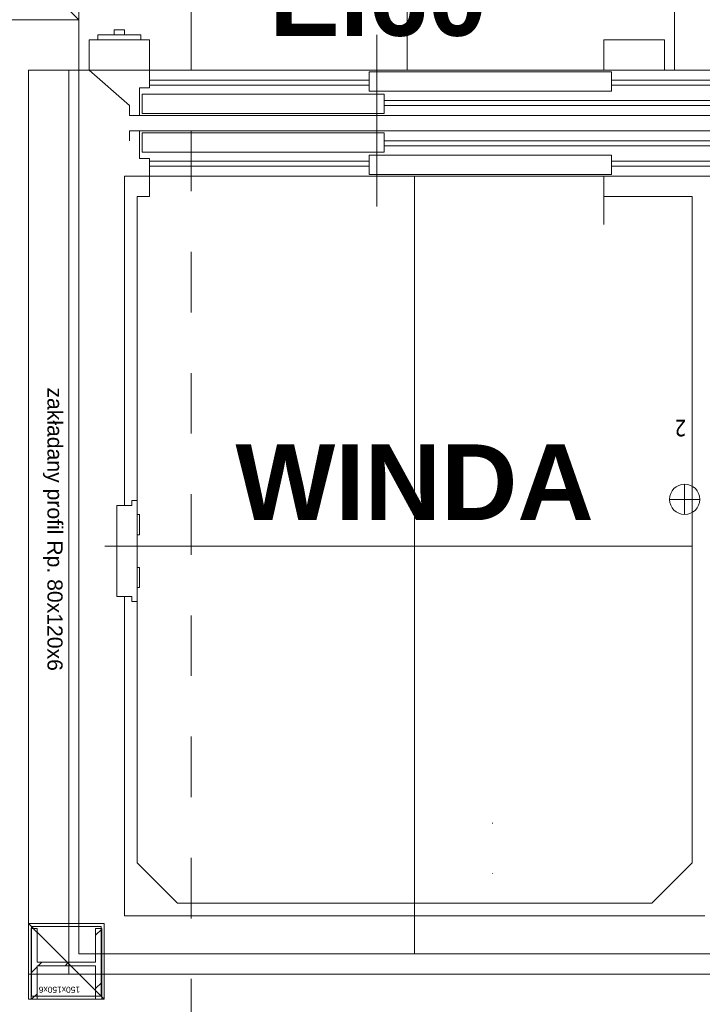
# Model space of a CAD drawing. Header units: centimetres. Extents: x -450 to 939, y -960 to 494.
# Tile 5 of 12: x -27 to 109, y -518 to -323. Entities that reach past the tile are written whole.
import ezdxf

# ---------------------------------------------------------------- set-up
doc = ezdxf.new("R2010")
doc.units = ezdxf.units.CM
doc.header["$MEASUREMENT"] = 0
doc.linetypes.add('Przerywana', pattern=[24, 12, -12])
doc.linetypes.add('Wipeout_Contour', pattern=[100, 0, -100])
for name, color, linetype in [('440-Stropy', 7, 'Continuous'), ('Nowe_1', 7, 'Continuous'), ('Nowe_299-Wymiary Opisy', 7, 'Continuous')]:
    doc.layers.add(name, color=color, linetype=linetype)
for name, color, linetype, lineweight, true_color in [('840-Znaczniki ogólne_Nr_pióra__5', 7, 'Continuous', 13, 0x40a5ff), ('Nowe_1_Nr_pióra__4', 7, 'Continuous', 13, 0x029e21), ('Nowe_299-Wymiary Opisy_Nr_pióra__45', 7, 'Continuous', 15, 0x40a5ff), ('Nowe_299-Wymiary Opisy_Nr_pióra__85', 7, 'Continuous', 13, 0x80c2ff), ('Nowe_Znaczniki drzwi Archicada_Nr_pióra__45', 7, 'Continuous', 15, 0x40a5ff)]:
    doc.layers.add(name, color=color, linetype=linetype, lineweight=lineweight, true_color=true_color)
for name, color, linetype, lineweight in [('Nowe_299-Wymiary Opisy_Nr_pióra__6', 5, 'Continuous', 13), ('Nowe_830-G Teksty Etykiety_Nr_pióra__120', 7, 'Continuous', 13), ('Nowe_Bloki tekstowe_Nr_pióra__140', 1, 'Continuous', 25), ('Nowe_TABELLA-GIALLO_Nr_pióra__7', 7, 'Continuous', 13), ('Nowe_winda_Nr_pióra__32', 15, 'Continuous', 25), ('Nowe_winda_Nr_pióra__41', 7, 'Continuous', 15), ('Nowe_winda_Nr_pióra__7', 7, 'Continuous', 13)]:
    doc.layers.add(name, color=color, linetype=linetype, lineweight=lineweight)
doc.styles.add('STYL_AUTOMATYCZNY_1', font='arial.ttf')
doc.styles.add('STYL_AUTOMATYCZNY_2', font='arial.ttf')
doc.styles.add('STYL_AUTOMATYCZNY_3', font='arial.ttf')
doc.styles.add('STYL_AUTOMATYCZNY_4', font='arial.ttf')
doc.styles.add('STYL_AUTOMATYCZNY_5', font='verdana.ttf', dxfattribs={"width": 0.8})
doc.dimstyles.new('STYL_AUTOMATYCZNY__2', dxfattribs={"dimtxt": 15, "dimasz": 11.875, "dimexe": 0.18, "dimexo": 0.0625, "dimgap": 0, "dimtad": 1, "dimdec": 0, "dimzin": 0, "dimdsep": 46, "dimtxsty": 'STYL_AUTOMATYCZNY_2', "dimblk": 'ARROWHEAD_6', "dimblk1": 'ARROWHEAD_6', "dimblk2": 'ARROWHEAD_6', "dimcen": 0.09, "dimse1": 1, "dimse2": 1, "dimclrd": 256, "dimclre": 256, "dimclrt": 5, "dimadec": 1, "dimazin": 0, "dimtfac": 1, "dimtdec": 4, "dimtmove": 0, "dimatfit": 3, "dimfxl": 1, "dimtolj": 1, "dimtzin": 0, "dimarcsym": 0})

# ---------------------------------------------------------------- blocks, each defined once
blk = doc.blocks.new('*D4')
at = {"layer": 'Nowe_299-Wymiary Opisy_Nr_pióra__45', "color": 161, "linetype": 'Continuous', "lineweight": 15, "true_color": 0x40a5ff}
for p, q in [((-86.43, -312.72), (-98.93, -300.22)), ((-98.93, -554.22), (-86.43, -566.72))]:
    blk.add_line(p, q, dxfattribs=at)
at = {"layer": 'Nowe_299-Wymiary Opisy_Nr_pióra__85', "color": 151, "linetype": 'Continuous', "lineweight": 13, "true_color": 0x80c2ff}
for p, q in [((-92.68, -306.47), (-92.68, -297.1)), ((-80.96, -306.47), (-104.39, -306.47)), ((-92.68, -560.47), (-92.68, -306.47)), ((-80.96, -560.47), (-104.39, -560.47)), ((-92.68, -569.85), (-92.68, -560.47))]:
    blk.add_line(p, q, dxfattribs=at)
at = {"layer": 'Nowe_299-Wymiary Opisy_Nr_pióra__6', "color": 5, "lineweight": 13, "insert": (-95.68, -450.63), "char_height": 15, "attachment_point": 7, "rotation": 90, "style": 'STYL_AUTOMATYCZNY_2'}
blk.add_mtext('\\A1;{\\pql;\\fArial|b0|i0|c238|p0;\\W1.000000;254}', dxfattribs=at)
blk = doc.blocks.new('ARROWHEAD_6')
at = {"color": 0, "linetype": 'Continuous', "lineweight": 0}
for p, q in [((-0.5, -0.5), (0.5, 0.5)), ((0, 0), (-1, 0))]:
    blk.add_line(p, q, dxfattribs=at)

msp = doc.modelspace()

# ---------------------------------------------------------------- wipeouts: each hides what was drawn before it
at = {"color": 254, "linetype": 'Wipeout_Contour', "lineweight": 0, "ltscale": 4562.873072}
msp.add_wipeout([(-449.86, 390.38), (-449.86, -250.47), (282.38, -250.47), (282.38, -960.47), (367.7, -960.47), (367.7, -351.72), (367.7, 390.38)], dxfattribs=at).dxf.layer = '440-Stropy'

# ---------------------------------------------------------------- next in the draw order: linework, layer by layer
at = {"layer": '840-Znaczniki ogólne_Nr_pióra__5', "color": 161, "linetype": 'Przerywana', "lineweight": 13, "true_color": 0x40a5ff}
msp.add_line((7.39, 422.55), (7.39, -656.69), dxfattribs=at)
at = {"layer": 'Nowe_winda_Nr_pióra__41', "color": 7, "linetype": 'Continuous', "lineweight": 15}
for p, q in [((-14.86, -323.47), (-29.86, -308.47)), ((-14.86, -333.47), (-14.86, -318.47)), ((103.14, -333.47), (103.14, -318.47)), ((-7.86, -325.47), (-5.86, -325.47)), ((-7.86, -326.47), (-7.86, -325.47)), ((-5.86, -326.47), (-5.86, -325.47)), ((-12.86, -327.47), (-0.86, -327.47)), ((-12.86, -327.47), (-12.86, -333.47)), ((-11.29, -327.47), (-2.79, -327.47)), ((-11.11, -327.47), (-11.11, -326.47)), ((-11.11, -326.47), (-2.61, -326.47)), ((-2.61, -327.47), (-2.61, -326.47)), ((-0.86, -333.47), (-0.86, -327.47)), ((44.14, -326.47), (44.14, -360.47)), ((44.14, -326.47), (44.14, -360.47)), ((89.14, -327.47), (101.14, -327.47)), ((89.14, -327.47), (101.14, -327.47)), ((89.14, -333.47), (89.14, -327.47)), ((89.14, -333.47), (89.14, -327.47)), ((101.14, -327.47), (101.14, -333.47)), ((-14.86, -333.47), (-14.86, -333.47)), ((-12.86, -333.47), (-4.86, -340.47)), ((-0.86, -336.97), (-0.86, -333.47)), ((-0.86, -333.47), (134.14, -333.47)), ((42.64, -333.83), (90.64, -333.83)), ((42.64, -333.83), (42.64, -337.63)), ((90.64, -333.83), (90.64, -337.63)), ((103.14, -333.47), (140.14, -333.47)), ((-2.86, -336.97), (-0.86, -336.97)), ((-2.86, -342.47), (-2.86, -336.97)), ((-0.86, -335.47), (42.64, -335.47)), ((-0.86, -336.47), (42.64, -336.47)), ((90.64, -335.47), (132.19, -335.47)), ((90.64, -336.47), (131.9, -336.47)), ((-2.36, -338.24), (45.64, -338.24)), ((-2.36, -338.24), (-2.36, -342.04)), ((42.64, -337.63), (90.64, -337.63)), ((45.64, -338.24), (45.64, -342.04)), ((-4.86, -340.47), (-4.86, -342.47)), ((45.64, -339.47), (131.98, -339.47)), ((45.64, -340.47), (132.23, -340.47)), ((-4.86, -342.47), (-2.86, -342.47)), ((-2.86, -342.47), (134.14, -342.47)), ((-2.36, -342.04), (45.64, -342.04)), ((-4.86, -345.47), (-2.86, -345.47)), ((-4.86, -345.47), (-4.86, -347.47)), ((-2.86, -345.47), (134.14, -345.47)), ((-2.86, -345.47), (-2.86, -350.97)), ((-2.36, -345.9), (45.64, -345.9)), ((-2.36, -349.7), (-2.36, -345.9)), ((45.64, -349.7), (45.64, -345.9)), ((45.64, -347.47), (132.15, -347.47)), ((45.64, -348.47), (131.95, -348.47)), ((-2.86, -350.97), (-0.86, -350.97)), ((-2.36, -349.7), (45.64, -349.7)), ((-0.86, -354.47), (-0.86, -350.97)), ((42.64, -350.32), (90.64, -350.32)), ((42.64, -354.12), (42.64, -350.32)), ((90.64, -354.12), (90.64, -350.32)), ((-0.86, -351.47), (42.64, -351.47)), ((-0.86, -352.47), (42.64, -352.47)), ((90.64, -351.47), (131.94, -351.47)), ((90.64, -352.47), (132.22, -352.47)), ((-5.86, -419.71), (-5.86, -354.47)), ((-0.86, -354.47), (-5.86, -354.47)), ((-0.86, -354.47), (-0.86, -358.47)), ((-0.86, -354.47), (134.14, -354.47)), ((42.64, -354.12), (90.64, -354.12)), ((51.64, -354.47), (51.64, -508.47)), ((89.14, -358.47), (89.14, -354.47)), ((-3.36, -358.47), (-3.36, -490.47)), ((-0.86, -358.47), (-3.36, -358.47)), ((89.14, -358.47), (89.14, -364.03)), ((106.64, -358.47), (89.14, -358.47)), ((106.64, -490.47), (106.64, -358.47)), ((105.14, -421.47), (105.14, -415.47)), ((-3.36, -418.71), (-4.36, -418.71)), ((-4.36, -418.71), (-4.36, -419.71)), ((-3.36, -418.71), (-3.36, -438.71)), ((108.14, -418.47), (102.14, -418.47)), ((-7.36, -437.71), (-7.36, -419.71)), ((-5.36, -419.71), (-7.36, -419.71)), ((-4.36, -419.71), (-5.36, -419.71)), ((-3.36, -421.47), (-2.86, -421.47)), ((-3.36, -425.47), (-3.36, -421.47)), ((-2.86, -421.47), (-2.86, -425.47)), ((-2.86, -425.47), (-3.36, -425.47)), ((106.64, -427.72), (-9.76, -427.72)), ((-2.86, -431.95), (-3.36, -431.95)), ((-3.36, -431.95), (-3.36, -435.95)), ((-2.86, -435.95), (-2.86, -431.95)), ((-3.36, -435.95), (-2.86, -435.95)), ((-5.36, -437.71), (-7.36, -437.71)), ((-5.86, -500.97), (-5.86, -437.71)), ((-4.36, -437.71), (-5.36, -437.71)), ((-4.36, -438.71), (-4.36, -437.71)), ((-3.36, -438.71), (-4.36, -438.71)), ((67.07, -482.66), (67.07, -482.56)), ((-3.36, -490.47), (4.64, -498.47)), ((106.64, -490.47), (98.64, -498.47)), ((67.07, -492.66), (67.07, -492.56)), ((4.64, -498.47), (98.64, -498.47)), ((109.14, -500.97), (-5.86, -500.97))]:
    msp.add_line(p, q, dxfattribs=at)
msp.add_lwpolyline([(-14.86, -308.47), (-29.86, -308.47), (-29.86, -323.47), (-14.86, -323.47)], close=True, dxfattribs=at)
msp.add_circle((105.14, -418.47), 3, dxfattribs=at)
at = {"layer": 'Nowe_Znaczniki drzwi Archicada_Nr_pióra__45', "color": 161, "linetype": 'Continuous', "lineweight": 15, "true_color": 0x40a5ff}
msp.add_line((50.14, -258.47), (50.14, -333.47), dxfattribs=at)

# ---------------------------------------------------------------- next in the draw order: texts
at = {"layer": 'Nowe_830-G Teksty Etykiety_Nr_pióra__120', "color": 7, "linetype": 'Continuous', "lineweight": 13, "insert": (51.64, -407.58), "char_height": 15, "attachment_point": 2, "style": 'STYL_AUTOMATYCZNY_3'}
msp.add_mtext('\\A1;{\\pqc;\\fArial|b1|i0|c238|p0;\\W1.000000;WINDA}', dxfattribs=at)
at = {"layer": 'Nowe_Bloki tekstowe_Nr_pióra__140', "color": 1, "linetype": 'Continuous', "lineweight": 25, "insert": (44.4, -311.67), "char_height": 15, "attachment_point": 2, "style": 'STYL_AUTOMATYCZNY_4'}
msp.add_mtext('\\A1;{\\pqc;\\fArial|b1|i0|c238|p0;\\W1.000000;EI60}', dxfattribs=at)
at = {"layer": 'Nowe_TABELLA-GIALLO_Nr_pióra__7', "color": 7, "linetype": 'Continuous', "lineweight": 13, "insert": (105.46, -402.69), "char_height": 3.3, "attachment_point": 7, "rotation": 180, "style": 'STYL_AUTOMATYCZNY_5'}
msp.add_mtext('\\A1;{\\pql;\\fVerdana|b0|i0|c238|p0;\\W0.800000;2}', dxfattribs=at)
at = {"layer": 'Nowe_winda_Nr_pióra__7', "color": 7, "linetype": 'Continuous', "lineweight": 13, "insert": (-20.06, -424.37), "char_height": 3, "attachment_point": 5, "rotation": 270, "style": 'STYL_AUTOMATYCZNY_1'}
msp.add_mtext('\\A1;{\\pqc;\\fArial|b0|i0|c238|p0;\\W1.000000;zakładany profil Rp. 80x120x6}', dxfattribs=at)

# ---------------------------------------------------------------- next in the draw order: wipeouts: each hides what was drawn before it
at = {"color": 254, "linetype": 'Wipeout_Contour', "lineweight": 0, "ltscale": 6129.617128}
msp.add_wipeout([(-10.36, -503.47), (-11.56, -503.47), (-11.56, -510.12), (-23.16, -510.12), (-23.16, -503.47), (-24.36, -503.47), (-24.36, -517.47), (-23.16, -517.47), (-23.16, -510.82), (-11.56, -510.82), (-11.56, -517.47), (-10.36, -517.47)], dxfattribs=at).dxf.layer = 'Nowe_1'

# ---------------------------------------------------------------- next in the draw order: hatches: boundary and pattern name
at = {"layer": 'Nowe_1_Nr_pióra__4', "linetype": 'Continuous', "lineweight": 0, "true_color": 0xffffff}
h = msp.add_hatch(dxfattribs=at)
h.set_pattern_fill('Stal_0001', style=0, pattern_type=2)
h.set_pattern_definition([(45, (0, 0), (-7.95495, 7.95495), []), (45, (-2.652, 2.652), (-7.95495, 7.95495), [])])
h.paths.add_polyline_path([(-10.36, -503.47), (-11.56, -503.47), (-11.56, -510.12), (-23.16, -510.12), (-23.16, -503.47), (-24.36, -503.47), (-24.36, -517.47), (-23.16, -517.47), (-23.16, -510.82), (-11.56, -510.82), (-11.56, -517.47), (-10.36, -517.47)])

# ---------------------------------------------------------------- next in the draw order: linework, layer by layer
at = {"layer": 'Nowe_1_Nr_pióra__4', "color": 104, "linetype": 'Continuous', "lineweight": 13, "true_color": 0x029e21}
for p, q in [((-24.36, -517.47), (-24.36, -503.47)), ((-24.36, -503.47), (-23.16, -503.47)), ((-23.16, -503.47), (-23.16, -510.12)), ((-11.56, -510.12), (-11.56, -503.47)), ((-11.56, -503.47), (-10.36, -503.47)), ((-10.36, -503.47), (-10.36, -517.47)), ((-23.16, -510.12), (-11.56, -510.12)), ((-11.56, -510.82), (-23.16, -510.82)), ((-23.16, -510.82), (-23.16, -517.47)), ((-11.56, -517.47), (-11.56, -510.82)), ((-23.16, -517.47), (-24.36, -517.47)), ((-10.36, -517.47), (-11.56, -517.47))]:
    msp.add_line(p, q, dxfattribs=at)
at = {"layer": 'Nowe_winda_Nr_pióra__41', "color": 7, "linetype": 'Continuous', "lineweight": 15}
for p, q in [((-14.86, -333.47), (-14.86, -508.47)), ((-9.86, -517.47), (-24.86, -502.47)), ((-14.86, -508.47), (140.14, -508.47))]:
    msp.add_line(p, q, dxfattribs=at)
for points in [[(-24.86, -512.47), (-24.86, -333.47), (-16.86, -333.47), (-16.86, -512.47)], [(142.14, -333.47), (-16.86, -333.47), (-16.86, -512.47), (142.14, -512.47)], [(-9.86, -502.47), (-24.86, -502.47), (-24.86, -517.47), (-9.86, -517.47)], [(-10.46, -503.07), (-24.26, -503.07), (-24.26, -516.87), (-10.46, -516.87)]]:
    msp.add_lwpolyline(points, close=True, dxfattribs=at)

# ---------------------------------------------------------------- next in the draw order: texts
at = {"layer": 'Nowe_winda_Nr_pióra__32', "color": 15, "linetype": 'Continuous', "lineweight": 25, "insert": (-14.63, -514.98), "char_height": 1.2, "attachment_point": 7, "rotation": 180, "style": 'STYL_AUTOMATYCZNY_1'}
msp.add_mtext('\\A1;{\\pql;\\fArial|b0|i0|c238|p0;\\W1.000000;150x150x6}', dxfattribs=at)

# ---------------------------------------------------------------- next in the draw order: dimensions: what is measured, and where the dimension line sits
at = {"layer": 'Nowe_299-Wymiary Opisy', "color": 151, "linetype": 'Continuous', "lineweight": 13, "true_color": 0x80c2ff}
dim = msp.add_linear_dim(base=(-92.68, -306.47), p1=(175.14, -560.47), p2=(240.38, -306.47), angle=90, dimstyle='STYL_AUTOMATYCZNY__2', dxfattribs=at)
dim.commit()
dim.dimension.update_dxf_attribs({"geometry": '*D4', "text_midpoint": (-103.18, -433.51), "dimtype": 160, "text_rotation": 90})

doc.saveas('drawing.dxf')
